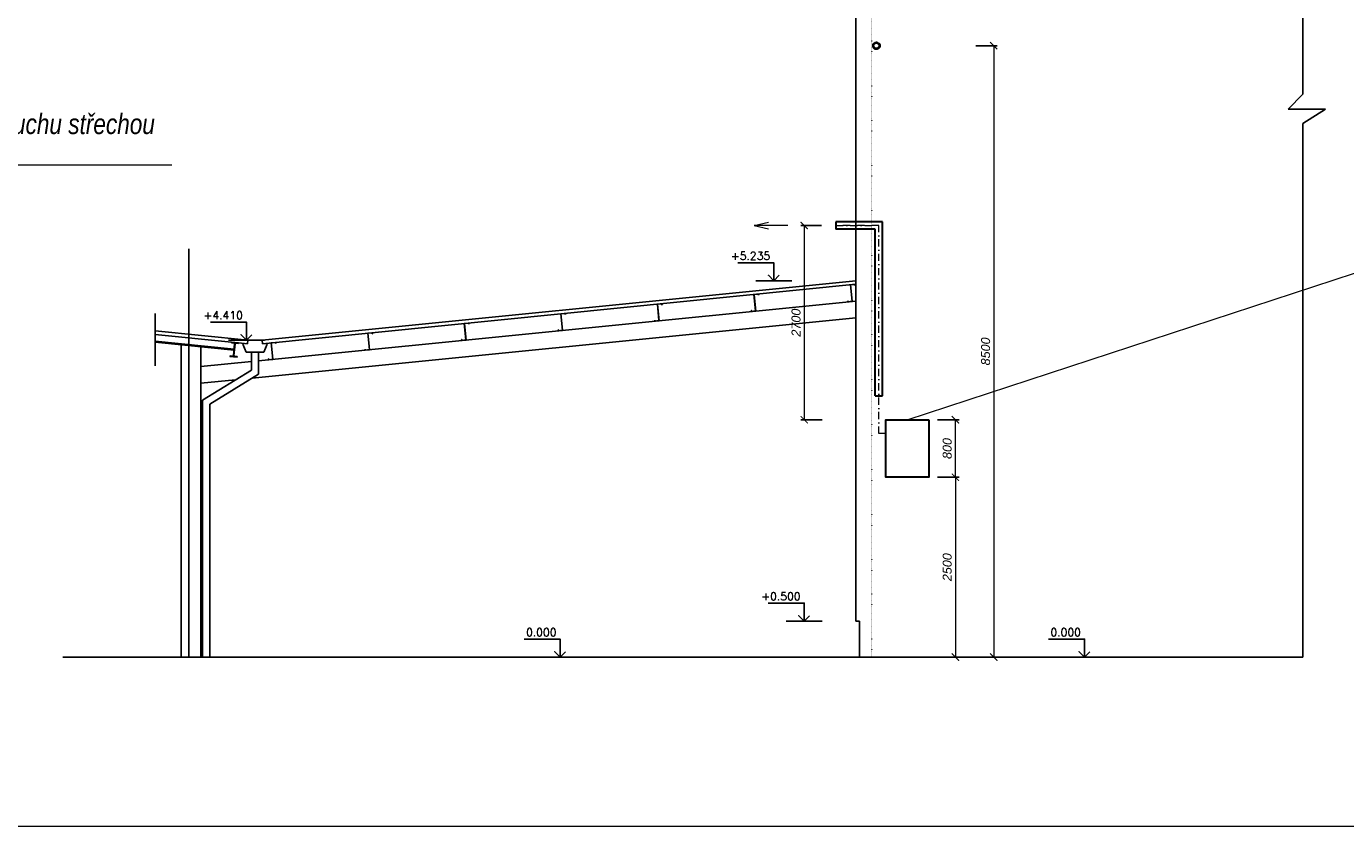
# Model space of a CAD drawing. Header units: millimetres. Extents: x 6435372 to 6591231, y 1734588 to 1852854.
# Tile 4 of 12: x 6529677 to 6548031, y 1739281 to 1750406. Entities that reach past the tile are written whole.
import ezdxf
from ezdxf.enums import TextEntityAlignment as Align

# ---------------------------------------------------------------- set-up
doc = ezdxf.new("R2010")
doc.units = ezdxf.units.MM
doc.linetypes.add('DASHDOT', pattern=[1, 0.5, -0.25, 0, -0.25])
doc.linetypes.add('DOT', pattern=[6.35, 0, -6.35])
for name, color, linetype, lineweight in [('plyn_popis', 7, 'Continuous', 18), ('plyn_potrubi', 40, 'PLYN2', 40), ('Robury', 30, 'Continuous', 30)]:
    doc.layers.add(name, color=color, linetype=linetype, lineweight=lineweight)
doc.styles.add('INDRA', font='ariali.ttf')
doc.styles.get("Standard").update_dxf_attribs({"font": 'romans.shx'})
doc.linetypes.add('PLYN2', pattern='A,5,-0.5,["+",Standard,S=1,R=0,X=0,Y=-0.42],-1.2', length=6.7)
doc.linetypes.add('PRERUSENI', pattern='A,60,[100,CADKON.SHX,S=2.5,R=0,X=0,Y=0],-10', length=70)
doc.dimstyles.new('INDRA', dxfattribs={"dimscale": 50, "dimtxt": 2.5, "dimasz": 2, "dimexe": 1, "dimexo": 2, "dimgap": 1, "dimtad": 1, "dimdec": 0, "dimrnd": 5, "dimzin": 4, "dimdsep": 46, "dimtxsty": 'INDRA', "dimblk": 'ARCHTICK', "dimcen": 0, "dimclrd": 256, "dimclre": 256, "dimclrt": 256, "dimadec": 0, "dimazin": 0, "dimtfac": 1, "dimtdec": 0, "dimtix": 1, "dimtmove": 0, "dimatfit": 3, "dimfxl": 5, "dimfxlon": 1, "dimtzin": 0, "dimlwd": 0, "dimlwe": 25, "dimarcsym": 0})

# ---------------------------------------------------------------- blocks, each defined once
blk = doc.blocks.new('*U1170')
at = {"color": 0, "linetype": 'ByBlock', "lineweight": -2}
blk.add_lwpolyline([(-1.5, 1.5), (0, 0), (1.5, 1.5), (0, 0), (0, 5), (10, 5)], dxfattribs=at)
blk = doc.blocks.new('*U1171')
at = {"color": 0, "linetype": 'ByBlock', "lineweight": -2}
blk.add_lwpolyline([(-1.5, 1.5), (0, 0), (1.5, 1.5), (0, 0), (0, 5), (10, 5)], dxfattribs=at)
blk = doc.blocks.new('*U1173')
at = {"color": 0, "linetype": 'ByBlock', "lineweight": -2}
blk.add_lwpolyline([(-1.5, 1.5), (0, 0), (1.5, 1.5), (0, 0), (0, 5), (10, 5)], dxfattribs=at)
blk = doc.blocks.new('*U1172')
at = {"color": 0, "linetype": 'ByBlock', "lineweight": -2}
blk.add_lwpolyline([(-1.5, 1.5), (0, 0), (1.5, 1.5), (0, 0), (0, 5), (10, 5)], dxfattribs=at)
blk = doc.blocks.new('_ArchTick')
at = {"color": 0, "linetype": 'ByBlock', "const_width": 0.15}
blk.add_lwpolyline([(-0.5, -0.5), (0.5, 0.5)], dxfattribs=at)
blk = doc.blocks.new('*D1175')
at = {"layer": 'DEFPOINTS', "color": 0, "ltscale": 400, "transparency": 16777216}
for p in [(6541932, 1744138), (6541932, 1741638), (6542602, 1741638)]:
    blk.add_point(p, dxfattribs=at)
at = {"layer": 'plyn_popis', "lineweight": 25, "ltscale": 400, "transparency": 16777216}
for p, q in [((6542352, 1744138), (6542652, 1744138)), ((6542352, 1741638), (6542652, 1741638))]:
    blk.add_line(p, q, dxfattribs=at)
at = {"layer": 'plyn_popis', "lineweight": 0, "ltscale": 400, "transparency": 16777216}
blk.add_line((6542602, 1744138), (6542602, 1741638), dxfattribs=at)
at = {"layer": 'plyn_popis', "lineweight": 0, "ltscale": 400, "transparency": 16777216, "xscale": 100, "yscale": 100, "zscale": 100}
for p, rotation in [((6542602, 1744138), 90), ((6542602, 1741638), 270)]:
    blk.add_blockref('_ArchTick', p, dxfattribs=dict(at, rotation=rotation))
at = {"layer": 'plyn_popis', "ltscale": 400, "transparency": 16777216, "insert": (6542488, 1742888), "char_height": 125, "attachment_point": 5, "rotation": 90, "style": 'INDRA'}
blk.add_mtext('2500', dxfattribs=at)
blk = doc.blocks.new('*D1176')
at = {"layer": 'DEFPOINTS', "color": 0, "ltscale": 400, "transparency": 16777216}
for p in [(6540840, 1747638), (6540499, 1744938), (6541632, 1744938)]:
    blk.add_point(p, dxfattribs=at)
at = {"layer": 'plyn_popis', "lineweight": 25, "ltscale": 400, "transparency": 16777216}
for p, q in [((6540740, 1747638), (6540449, 1747638)), ((6540749, 1744938), (6540449, 1744938))]:
    blk.add_line(p, q, dxfattribs=at)
at = {"layer": 'plyn_popis', "lineweight": 0, "ltscale": 400, "transparency": 16777216}
blk.add_line((6540499, 1747638), (6540499, 1744938), dxfattribs=at)
at = {"layer": 'plyn_popis', "lineweight": 0, "ltscale": 400, "transparency": 16777216, "xscale": 100, "yscale": 100, "zscale": 100}
for p, rotation in [((6540499, 1747638), 90), ((6540499, 1744938), 270)]:
    blk.add_blockref('_ArchTick', p, dxfattribs=dict(at, rotation=rotation))
at = {"layer": 'plyn_popis', "ltscale": 400, "transparency": 16777216, "insert": (6540385, 1746288), "char_height": 125, "attachment_point": 5, "rotation": 90, "style": 'INDRA'}
blk.add_mtext('2700', dxfattribs=at)
blk = doc.blocks.new('*D1177')
at = {"layer": 'DEFPOINTS', "color": 0, "ltscale": 400, "transparency": 16777216}
for p in [(6541502, 1750138), (6541726, 1741638), (6543135, 1741638)]:
    blk.add_point(p, dxfattribs=at)
at = {"layer": 'plyn_popis', "lineweight": 25, "ltscale": 400, "transparency": 16777216}
for p, q in [((6542885, 1750138), (6543185, 1750138)), ((6542885, 1741638), (6543185, 1741638))]:
    blk.add_line(p, q, dxfattribs=at)
at = {"layer": 'plyn_popis', "lineweight": 0, "ltscale": 400, "transparency": 16777216}
blk.add_line((6543135, 1750138), (6543135, 1741638), dxfattribs=at)
at = {"layer": 'plyn_popis', "lineweight": 0, "ltscale": 400, "transparency": 16777216, "xscale": 100, "yscale": 100, "zscale": 100}
for p, rotation in [((6543135, 1750138), 90), ((6543135, 1741638), 270)]:
    blk.add_blockref('_ArchTick', p, dxfattribs=dict(at, rotation=rotation))
at = {"layer": 'plyn_popis', "ltscale": 400, "transparency": 16777216, "insert": (6543022, 1745888), "char_height": 125, "attachment_point": 5, "rotation": 90, "style": 'INDRA'}
blk.add_mtext('8500', dxfattribs=at)
blk = doc.blocks.new('*D1182')
at = {"layer": 'DEFPOINTS', "color": 0, "ltscale": 400, "transparency": 16777216}
for p in [(6542232, 1744938), (6542602, 1744938), (6542232, 1744138)]:
    blk.add_point(p, dxfattribs=at)
at = {"layer": 'plyn_popis', "lineweight": 25, "ltscale": 400, "transparency": 16777216}
for p, q in [((6542352, 1744938), (6542652, 1744938)), ((6542352, 1744138), (6542652, 1744138))]:
    blk.add_line(p, q, dxfattribs=at)
at = {"layer": 'plyn_popis', "lineweight": 0, "ltscale": 400, "transparency": 16777216}
blk.add_line((6542602, 1744138), (6542602, 1744938), dxfattribs=at)
at = {"layer": 'plyn_popis', "lineweight": 0, "ltscale": 400, "transparency": 16777216, "xscale": 100, "yscale": 100, "zscale": 100}
for p, rotation in [((6542602, 1744938), 90), ((6542602, 1744138), 270)]:
    blk.add_blockref('_ArchTick', p, dxfattribs=dict(at, rotation=rotation))
at = {"layer": 'plyn_popis', "ltscale": 400, "transparency": 16777216, "insert": (6542488, 1744538), "char_height": 125, "attachment_point": 5, "rotation": 90, "style": 'INDRA'}
blk.add_mtext('800', dxfattribs=at)

msp = doc.modelspace()

# ---------------------------------------------------------------- linework, layer by layer
at = {"color": 8}
for p, q in [((6541216.7, 1742137.9), (6541216.7, 1756095.8)), ((6531936.7, 1741637.9), (6531936.7, 1747312.7)), ((6532957.4, 1746045.1), (6541216.7, 1746871)), ((6532962.3, 1745995.3), (6541216.7, 1746820.8)), ((6540325.3, 1746871), (6539825.3, 1746871)), ((6541206.2, 1746819.7), (6541141.5, 1746813.3)), ((6541141.5, 1746813.3), (6541164.4, 1746584.4)), ((6541143.7, 1746811.5), (6541204.4, 1746817.5)), ((6541166.6, 1746582.6), (6541143.7, 1746811.5)), ((6541204.4, 1746817.5), (6541205.6, 1746805.6)), ((6541205.6, 1746805.6), (6541207.6, 1746805.8)), ((6541207.6, 1746805.8), (6541206.2, 1746819.7)), ((6532907, 1745756.7), (6541216.7, 1746587.6)), ((6539862.9, 1746685.4), (6539798.2, 1746678.9)), ((6539798.2, 1746678.9), (6539821.1, 1746450.1)), ((6539800.4, 1746677.1), (6539861.1, 1746683.2)), ((6539823.3, 1746448.3), (6539800.4, 1746677.1)), ((6539861.1, 1746683.2), (6539862.3, 1746671.3)), ((6539862.3, 1746671.3), (6539864.3, 1746671.5)), ((6539864.3, 1746671.5), (6539862.9, 1746685.4)), ((6541107.3, 1746592.8), (6541105.3, 1746592.6)), ((6541105.3, 1746592.6), (6541106.9, 1746576.6)), ((6541106.9, 1746576.6), (6541166.6, 1746582.6)), ((6541108.7, 1746578.8), (6541107.3, 1746592.8)), ((6541164.4, 1746584.4), (6541108.7, 1746578.8)), ((6537176.3, 1746416.7), (6537111.6, 1746410.3)), ((6537111.6, 1746410.3), (6537134.5, 1746181.4)), ((6537113.8, 1746408.5), (6537174.5, 1746414.6)), ((6537136.7, 1746179.6), (6537113.8, 1746408.5)), ((6537174.5, 1746414.6), (6537175.7, 1746402.6)), ((6537175.7, 1746402.6), (6537177.7, 1746402.8)), ((6537177.7, 1746402.8), (6537176.3, 1746416.7)), ((6538519.6, 1746551.1), (6538454.9, 1746544.6)), ((6538454.9, 1746544.6), (6538477.8, 1746315.7)), ((6538457.1, 1746542.8), (6538517.8, 1746548.9)), ((6538480, 1746314), (6538457.1, 1746542.8)), ((6538459.7, 1746496.9), (6538461.5, 1746499.1)), ((6538500.8, 1746547.2), (6538502.6, 1746549.4)), ((6538517.8, 1746548.9), (6538519, 1746536.9)), ((6538519, 1746536.9), (6538521, 1746537.1)), ((6538521, 1746537.1), (6538519.6, 1746551.1)), ((6539764, 1746458.4), (6539762, 1746458.2)), ((6539762, 1746458.2), (6539763.6, 1746442.3)), ((6539763.6, 1746442.3), (6539823.3, 1746448.3)), ((6539765.4, 1746444.5), (6539764, 1746458.4)), ((6539821.1, 1746450.1), (6539765.4, 1746444.5)), ((6539813.6, 1746525), (6539815.4, 1746527.2)), ((6532815.6, 1745516.4), (6541216.7, 1746356.5)), ((6535833, 1746282.4), (6535768.3, 1746275.9)), ((6535768.3, 1746275.9), (6535791.2, 1746047.1)), ((6535770.5, 1746274.2), (6535831.2, 1746280.2)), ((6535793.4, 1746045.3), (6535770.5, 1746274.2)), ((6535831.2, 1746280.2), (6535832.4, 1746268.3)), ((6535832.4, 1746268.3), (6535834.4, 1746268.5)), ((6535834.4, 1746268.5), (6535833, 1746282.4)), ((6538420.7, 1746324.1), (6538418.7, 1746323.9)), ((6538418.7, 1746323.9), (6538420.3, 1746308)), ((6538420.3, 1746308), (6538480, 1746314)), ((6538422.1, 1746310.2), (6538420.7, 1746324.1)), ((6538477.8, 1746315.7), (6538422.1, 1746310.2)), ((6531466.5, 1746172.3), (6532756.6, 1746043.3)), ((6531466.5, 1746122.8), (6532529, 1746016.5)), ((6531466.5, 1746030.3), (6532566.8, 1745920.3)), ((6532988.4, 1746045.1), (6532488.4, 1746045.1)), ((6532751.8, 1745995.7), (6532756.5, 1746042.5)), ((6532756.5, 1746042.5), (6532756.6, 1746043.3)), ((6532962.3, 1745995.3), (6532957.4, 1746045.1)), ((6534489.7, 1746148.1), (6534425, 1746141.6)), ((6534425, 1746141.6), (6534447.9, 1745912.8)), ((6534427.2, 1746139.8), (6534487.9, 1746145.9)), ((6534450.1, 1745911), (6534427.2, 1746139.8)), ((6534433.7, 1746055.2), (6534435.5, 1746057.4)), ((6534487.9, 1746145.9), (6534489.1, 1746134)), ((6534489.1, 1746134), (6534491.1, 1746134.1)), ((6534491.1, 1746134.1), (6534489.7, 1746148.1)), ((6535734.1, 1746055.4), (6535732.1, 1746055.2)), ((6535732.1, 1746055.2), (6535733.7, 1746039.3)), ((6535733.7, 1746039.3), (6535793.4, 1746045.3)), ((6535735.5, 1746041.5), (6535734.1, 1746055.4)), ((6535791.2, 1746047.1), (6535735.5, 1746041.5)), ((6535753.2, 1746041.3), (6535755, 1746043.5)), ((6535787.6, 1746083.3), (6535789.4, 1746085.5)), ((6537077.4, 1746189.8), (6537075.4, 1746189.6)), ((6537075.4, 1746189.6), (6537077, 1746173.7)), ((6537077, 1746173.7), (6537136.7, 1746179.6)), ((6537078.8, 1746175.8), (6537077.4, 1746189.8)), ((6537134.5, 1746181.4), (6537078.8, 1746175.8)), ((6531466.5, 1746014.3), (6532565.2, 1745904.4)), ((6531831.7, 1741637.9), (6531831.7, 1745977.7)), ((6532101.7, 1741637.9), (6532101.7, 1745950.7)), ((6532529, 1746016.5), (6532528.2, 1746008.1)), ((6532528.2, 1746008.1), (6532563.2, 1746004.6)), ((6532628.5, 1746006.6), (6532529, 1746016.5)), ((6532529, 1746016.5), (6532529, 1746016.5)), ((6532529, 1746016.5), (6532529, 1746016.5)), ((6532558.1, 1745833.2), (6532573.9, 1745991.4)), ((6532567.7, 1746003.2), (6532563.2, 1746004.6)), ((6532563.7, 1745832.7), (6532579.5, 1745990.9)), ((6532573.9, 1745991.4), (6532573.5, 1745996.1)), ((6532580.9, 1745995.4), (6532579.5, 1745990.9)), ((6532592.7, 1746001.6), (6532588, 1746001.2)), ((6532592.7, 1746001.6), (6532627.7, 1745998.1)), ((6532627.7, 1745998.1), (6532628.5, 1746006.6)), ((6532628.5, 1746006.6), (6532751.7, 1745994.3)), ((6532732, 1745875.3), (6532686.5, 1745989)), ((6532732, 1745875.3), (6532982, 1745875.3)), ((6532751.7, 1745994.9), (6532751.8, 1745995.7)), ((6532751.7, 1745994.4), (6532751.7, 1745994.9)), ((6532751.7, 1745994.3), (6532751.7, 1745994.4)), ((6532807, 1745875.3), (6532807, 1745628.4)), ((6532907, 1745875.3), (6532907, 1745572.3)), ((6532982, 1745875.3), (6533027.6, 1745989)), ((6533146.4, 1746013.8), (6533081.7, 1746007.3)), ((6533081.7, 1746007.3), (6533104.6, 1745778.4)), ((6533083.9, 1746005.5), (6533144.6, 1746011.6)), ((6533106.8, 1745776.6), (6533083.9, 1746005.5)), ((6533144.6, 1746011.6), (6533145.8, 1745999.6)), ((6533145.8, 1745999.6), (6533147.8, 1745999.8)), ((6533147.8, 1745999.8), (6533146.4, 1746013.8)), ((6534390.8, 1745921.1), (6534388.8, 1745920.9)), ((6534388.8, 1745920.9), (6534390.4, 1745905)), ((6534390.4, 1745905), (6534450.1, 1745911)), ((6534392.2, 1745907.2), (6534390.8, 1745921.1)), ((6534447.9, 1745912.8), (6534392.2, 1745907.2)), ((6532101.7, 1745676.1), (6532807, 1745746.7)), ((6532510, 1745826), (6532509.1, 1745817.5)), ((6532509.1, 1745817.5), (6532608.6, 1745807.6)), ((6532545, 1745822.5), (6532510, 1745826)), ((6532545, 1745822.5), (6532549.7, 1745822.9)), ((6532556.8, 1745828.8), (6532558.1, 1745833.2)), ((6532563.7, 1745832.7), (6532564.1, 1745828)), ((6532570, 1745820.9), (6532574.4, 1745819.5)), ((6532609.5, 1745816), (6532574.4, 1745819.5)), ((6532608.6, 1745807.6), (6532609.5, 1745816)), ((6533047.5, 1745786.8), (6533045.5, 1745786.6)), ((6533045.5, 1745786.6), (6533047.1, 1745770.7)), ((6533047.1, 1745770.7), (6533106.8, 1745776.6)), ((6533048.9, 1745772.9), (6533047.5, 1745786.8)), ((6533104.6, 1745778.4), (6533048.9, 1745772.9)), ((6532101.7, 1745445), (6532586.8, 1745493.5)), ((6532807, 1745628.4), (6532126.7, 1745211.6)), ((6532907, 1745572.3), (6532226.7, 1745155.6)), ((6532126.7, 1745211.6), (6532126.7, 1741637.9)), ((6532226.7, 1745155.6), (6532226.7, 1741637.9)), ((6540748.1, 1742137.9), (6540248.1, 1742137.9)), ((6541216.7, 1742137.9), (6541266.7, 1742137.9)), ((6541266.7, 1742137.9), (6541266.7, 1741637.9)), ((6530182.8, 1741637.9), (6547436.7, 1741637.9)), ((6541216.7, 1741637.9), (6530182.8, 1741637.9)), ((6547436.7, 1741637.9), (6536780.1, 1741637.9)), ((6537352, 1741637.9), (6536852, 1741637.9)), ((6544648.2, 1741637.9), (6544148.2, 1741637.9))]:
    msp.add_line(p, q, dxfattribs=at)
at = {"color": 8, "ltscale": 400}
for p, q in [((6547436.7, 1756045.8), (6547436.7, 1749464.6)), ((6547436.7, 1749464.6), (6547233.4, 1749253.6)), ((6547233.4, 1749253.6), (6547748.8, 1749253.6)), ((6547748.8, 1749253.6), (6547436.7, 1749055.1)), ((6547436.7, 1749055.1), (6547436.7, 1741637.9))]:
    msp.add_line(p, q, dxfattribs=at)
at = {"color": 8, "linetype": 'DOT'}
msp.add_line((6541436.7, 1741637.9), (6541436.7, 1754920.3), dxfattribs=at)
at = {"color": 8, "linetype": 'PRERUSENI', "ltscale": 0.5}
msp.add_line((6531466.5, 1746414.1), (6531466.5, 1745685.5), dxfattribs=at)
at = {"color": 8}
for centre, start, end in [((6532562, 1745992.6), 16.78941, 61.78941), ((6532591.5, 1745989.7), 106.78941, 151.78941), ((6532546.2, 1745834.4), 286.78941, 331.78941), ((6532575.6, 1745831.5), 196.78941, 241.78941)]:
    msp.add_arc(centre, 12, start, end, dxfattribs=at)
at = {"layer": 'plyn_popis', "ltscale": 400}
for p, q in [((6524354.4, 1748481.4), (6531701.3, 1748481.4)), ((6541931.7, 1744937.9), (6548914.3, 1747225.9))]:
    msp.add_line(p, q, dxfattribs=at)
msp.add_lwpolyline([(6591231.3, 1798681.3), (6591231.3, 1739281.3), (6507231.3, 1739281.3), (6507231.3, 1798681.3)], close=True, dxfattribs=at)
at = {"layer": 'plyn_potrubi', "ltscale": 400}
msp.add_circle((6541502.2, 1750137.9), 44.8, dxfattribs=at)
at = {"layer": 'Robury', "lineweight": 18, "ltscale": 400}
for p, q in [((6539800.6, 1747638.3), (6540002.6, 1747685.9)), ((6540272.3, 1747638.3), (6539800.6, 1747638.3)), ((6539800.6, 1747638.3), (6540002.6, 1747590.7))]:
    msp.add_line(p, q, dxfattribs=at)
at = {"layer": 'Robury'}
for p, q in [((6541587.4, 1747688.3), (6540939.6, 1747688.3)), ((6540939.6, 1747688.3), (6540939.6, 1747588.3)), ((6541587.4, 1745269.5), (6541587.4, 1747688.3)), ((6541487.4, 1747588.3), (6540939.6, 1747588.3)), ((6541487.4, 1745269.5), (6541487.4, 1747588.3)), ((6541487.4, 1745269.5), (6541587.4, 1745269.5))]:
    msp.add_line(p, q, dxfattribs=at)
at = {"layer": 'Robury', "linetype": 'DASHDOT', "lineweight": 18, "ltscale": 200}
for p, q in [((6541537.4, 1747638.3), (6540939.6, 1747638.3)), ((6540939.6, 1747638.3), (6541537.4, 1747638.3)), ((6541537.4, 1744745.5), (6541537.4, 1747638.3)), ((6541631.7, 1744745.5), (6541537.4, 1744745.5))]:
    msp.add_line(p, q, dxfattribs=at)
at = {"layer": 'Robury'}
msp.add_lwpolyline([(6542231.7, 1744937.9), (6542231.7, 1744137.9), (6541631.7, 1744137.9), (6541631.7, 1744937.9)], close=True, dxfattribs=at)

# ---------------------------------------------------------------- block references
at = {"color": 8}
ref = msp.add_blockref('*U1170', (6540075.3, 1746871), dxfattribs=dict(at, xscale=-50, yscale=50, zscale=50))
ref.add_attrib('Výška', '+5.235', dxfattribs={"color": 0, "linetype": 'ByBlock', "lineweight": -2, "height": 110}).set_placement((6540025.3, 1747161), align=Align.RIGHT)
ref = msp.add_blockref('*U1171', (6532738.4, 1746045.1), dxfattribs=dict(at, xscale=-50, yscale=50, zscale=50))
ref.add_attrib('Výška', '+4.410', dxfattribs={"color": 0, "linetype": 'ByBlock', "lineweight": -2, "height": 110}).set_placement((6532688.4, 1746335.1), align=Align.RIGHT)
ref = msp.add_blockref('*U1172', (6540498.1, 1742137.9), dxfattribs=dict(at, xscale=-50, yscale=50, zscale=50))
ref.add_attrib('Výška', '+0.500', dxfattribs={"color": 0, "linetype": 'ByBlock', "lineweight": -2, "height": 110}).set_placement((6540448.1, 1742427.9), align=Align.RIGHT)
ref = msp.add_blockref('*U1173', (6537102, 1741637.9), dxfattribs=dict(at, xscale=-50, yscale=50, zscale=50))
ref.add_attrib('Výška', '0.000', dxfattribs={"color": 0, "linetype": 'ByBlock', "lineweight": -2, "height": 110}).set_placement((6537052, 1741927.9), align=Align.RIGHT)
ref = msp.add_blockref('*U1173', (6544398.2, 1741637.9), dxfattribs=dict(at, xscale=-50, yscale=50, zscale=50))
ref.add_attrib('Výška', '0.000', dxfattribs={"color": 0, "linetype": 'ByBlock', "lineweight": -2, "height": 110}).set_placement((6544348.2, 1741927.9), align=Align.RIGHT)

# ---------------------------------------------------------------- texts
at = {"layer": 'plyn_popis', "linetype": 'Continuous', "style": 'INDRA', "width": 0.8}
msp.add_text('odkouření a přívod spalovacího vzduchu střechou', height=281.25, dxfattribs=at).set_placement((6524528.4, 1748909.6))

# ---------------------------------------------------------------- dimensions: what is measured, and where the dimension line sits
at = {"layer": 'plyn_popis', "ltscale": 400}
for base, p1, p2, picture, middle in [((6543135.5, 1741637.9), (6541502.2, 1750137.9), (6541726.3, 1741637.9), '*D1177', (6543021.6, 1745887.9)), ((6540498.9, 1744937.9), (6540839.6, 1747638.3), (6541631.7, 1744937.9), '*D1176', (6540385.1, 1746288.1)), ((6542601.8, 1744937.9), (6542231.7, 1744137.9), (6542231.7, 1744937.9), '*D1182', (6542487.9, 1744537.9)), ((6542601.8, 1741637.9), (6541931.7, 1744137.9), (6541931.7, 1741637.9), '*D1175', (6542488, 1742887.9))]:
    dim = msp.add_linear_dim(base=base, p1=p1, p2=p2, angle=90, dimstyle='INDRA', dxfattribs=at)
    dim.commit()
    dim.dimension.update_dxf_attribs({"geometry": picture, "text_midpoint": middle})

doc.saveas('drawing.dxf')
